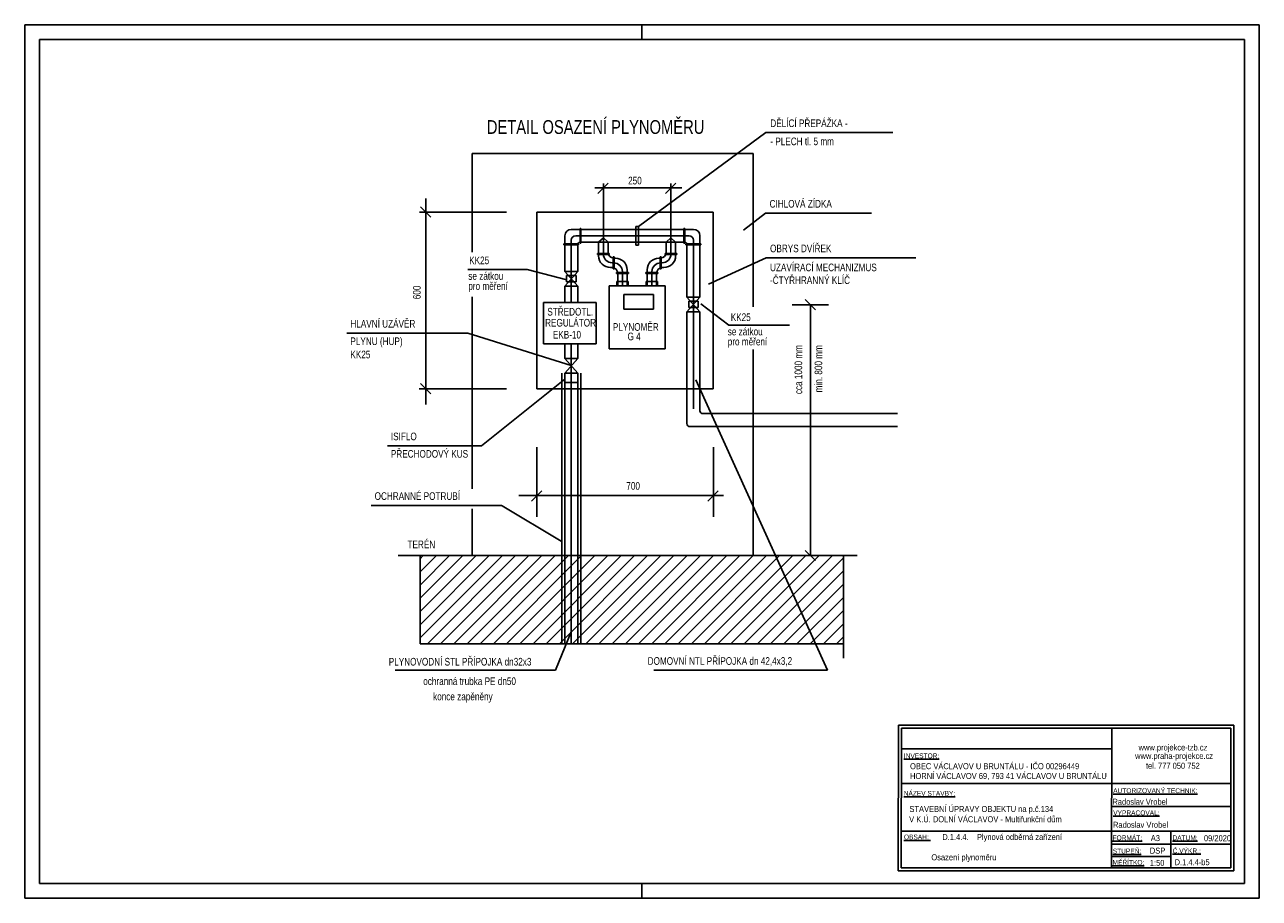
# Model space of a CAD drawing. Header units: millimetres. Extents: x 198383 to 706415, y -768832 to -310514.
# Tile 26 of 40: x 337441 to 358441, y -451451 to -436601. Entities that reach past the tile are written whole.
import ezdxf

# ---------------------------------------------------------------- set-up
doc = ezdxf.new("R2010")
doc.units = ezdxf.units.MM
doc.layers.add('rez', color=251, linetype='Continuous')
doc.layers.add('ZTI-DSP-formaty', color=102, linetype='Continuous', lineweight=25)
doc.layers.add('ZTI-DSP-Popis1', color=104, linetype='Continuous', lineweight=25)
doc.styles.add('Arial N', font='ARIALN.TTF')
doc.styles.get("Standard").update_dxf_attribs({"font": 'ic-simplex.shx', "width": 0.8})

# ---------------------------------------------------------------- blocks, each defined once
blk = doc.blocks.new('FORM_A3')
for p, q in [((-42, 29.7), (-42, 0)), ((0, 29.7), (-42, 29.7)), ((-21, 29.7), (-21, 29.2)), ((0, 0), (0, 29.7)), ((-41.5, 29.2), (-41.5, 0.5)), ((-0.5, 29.2), (-41.5, 29.2)), ((-0.5, 0.5), (-0.5, 29.2)), ((-41.5, 0.5), (-0.5, 0.5)), ((-21, 0), (-21, 0.5)), ((-42, 0), (0, 0))]:
    blk.add_line(p, q)

msp = doc.modelspace()

# ---------------------------------------------------------------- linework, layer by layer
at = {"layer": 'rez'}
for p, q in [((349829.204, -438789.07), (345050.087, -438789.07)), ((345050.087, -438789.07), (345050.087, -440467.122)), ((349829.204, -441398.748), (349829.204, -438789.07)), ((346888.075, -440064.735), (346888.075, -440316.56)), ((346888.075, -440064.735), (346903.075, -440064.735)), ((346903.075, -440064.735), (346903.075, -440316.56)), ((347833.699, -440029.169), (347833.699, -440349.169)), ((347883.699, -440029.169), (347833.699, -440029.169)), ((347833.699, -440079.169), (347883.699, -440079.169)), ((347883.699, -440029.169), (347883.699, -440349.169)), ((348652.176, -440064.735), (348652.176, -440316.56)), ((348652.176, -440064.735), (348667.176, -440064.735)), ((348667.176, -440064.735), (348667.176, -440316.56)), ((346609.992, -440325.929), (346861.816, -440325.929)), ((346609.992, -440340.929), (346609.992, -440325.929)), ((346609.992, -440340.929), (346861.816, -440340.929)), ((346738.577, -440264.169), (346738.577, -441323.883)), ((348741.153, -440189.169), (346813.577, -440189.169)), ((346861.816, -440340.929), (346861.816, -440325.929)), ((346888.075, -440316.56), (346903.075, -440316.56)), ((347283.699, -440224.978), (347203.699, -440299.169)), ((347283.699, -440189.169), (347283.699, -440510.366)), ((347363.699, -440299.169), (347283.699, -440224.978)), ((347833.699, -440299.169), (347883.699, -440299.169)), ((347883.699, -440349.169), (347833.699, -440349.169)), ((348353.699, -440299.169), (348433.699, -440224.978)), ((348433.699, -440189.169), (348433.699, -440496.825)), ((348433.699, -440224.978), (348513.699, -440299.169)), ((348652.176, -440316.56), (348667.176, -440316.56)), ((348687.568, -440340.929), (348687.568, -440325.929)), ((348687.568, -440325.929), (348939.393, -440325.929)), ((348687.568, -440340.929), (348939.393, -440340.929)), ((348816.153, -440264.169), (348816.153, -443128.841)), ((348939.393, -440340.929), (348939.393, -440325.929)), ((347183.699, -440492.371), (347183.699, -440507.371)), ((347383.699, -440492.371), (347183.699, -440492.371)), ((347383.699, -440507.371), (347183.699, -440507.371)), ((347383.699, -440492.371), (347383.699, -440507.371)), ((347451.785, -440548.646), (347451.785, -440748.646)), ((347466.785, -440548.646), (347451.785, -440548.646)), ((347466.785, -440548.646), (347466.785, -440748.646)), ((348250.614, -440548.646), (348250.614, -440748.646)), ((348250.614, -440548.646), (348265.614, -440548.646)), ((348265.614, -440548.646), (348265.614, -440748.646)), ((348333.699, -440492.371), (348533.699, -440492.371)), ((348333.699, -440492.371), (348333.699, -440507.371)), ((348333.699, -440507.371), (348533.699, -440507.371)), ((348533.699, -440492.371), (348533.699, -440507.371)), ((347458.699, -440648.646), (347433.699, -440648.646)), ((347466.785, -440748.646), (347451.785, -440748.646)), ((348250.614, -440748.646), (348265.614, -440748.646)), ((348258.699, -440648.646), (348283.699, -440648.646)), ((347508.699, -440813.85), (347508.699, -440828.85)), ((347708.699, -440813.85), (347508.699, -440813.85)), ((347708.699, -440828.85), (347508.699, -440828.85)), ((347513.699, -440963.646), (347513.699, -441038.646)), ((347513.699, -440963.646), (347703.699, -440963.646)), ((347608.699, -440798.646), (347608.699, -441038.646)), ((347703.699, -440963.646), (347703.699, -441038.646)), ((347708.699, -440813.85), (347708.699, -440828.85)), ((348008.699, -440813.85), (348208.699, -440813.85)), ((348008.699, -440813.85), (348008.699, -440828.85)), ((348008.699, -440828.85), (348208.699, -440828.85)), ((348203.699, -440963.646), (348013.699, -440963.646)), ((348013.699, -440963.646), (348013.699, -441038.646)), ((348108.699, -440798.646), (348108.699, -441038.646)), ((348203.699, -440963.646), (348203.699, -441038.646)), ((348208.699, -440813.85), (348208.699, -440828.85)), ((345050.087, -441224.457), (345050.087, -444489.195)), ((346738.577, -442023.883), (346738.577, -447125.939)), ((349829.204, -445625.939), (349829.204, -442123.112)), ((346578.577, -442524.821), (346578.577, -447125.939)), ((346898.577, -442524.821), (346898.577, -447125.939)), ((348856.757, -442639.142), (351096.175, -447573.811)), ((343334.597, -444771.666), (345540.502, -444771.666)), ((345561.057, -444777.351), (346568.386, -445380.755)), ((345050.087, -444831.01), (345050.087, -445625.939)), ((350891.529, -445710.59), (350717.007, -445536.067)), ((343795.479, -445625.939), (351599.835, -445625.939)), ((344167.76, -446800.239), (345342.061, -445625.939)), ((344167.76, -445677.707), (344219.529, -445625.939)), ((344167.76, -445902.214), (344444.035, -445625.939)), ((344167.76, -445625.939), (344167.76, -447125.939)), ((344167.76, -446575.733), (345117.554, -445625.939)), ((344167.76, -446351.227), (344893.048, -445625.939)), ((344167.76, -446126.72), (344668.542, -445625.939)), ((344167.76, -447024.746), (345566.567, -445625.939)), ((344291.074, -447125.939), (345791.074, -445625.939)), ((344515.58, -447125.939), (346015.58, -445625.939)), ((344740.086, -447125.939), (346240.086, -445625.939)), ((344964.593, -447125.939), (346464.593, -445625.939)), ((345189.099, -447125.939), (346689.099, -445625.939)), ((345413.606, -447125.939), (346913.606, -445625.939)), ((345638.112, -447125.939), (347138.112, -445625.939)), ((345862.618, -447125.939), (347362.618, -445625.939)), ((346087.125, -447125.939), (347587.125, -445625.939)), ((346311.631, -447125.939), (347811.631, -445625.939)), ((346536.138, -447125.939), (348036.138, -445625.939)), ((346760.644, -447125.939), (348260.644, -445625.939)), ((346985.15, -447125.939), (348485.15, -445625.939)), ((347209.657, -447125.939), (348709.657, -445625.939)), ((347434.163, -447125.939), (348934.163, -445625.939)), ((347658.67, -447125.939), (349158.67, -445625.939)), ((347883.176, -447125.939), (349383.176, -445625.939)), ((348107.682, -447125.939), (349607.682, -445625.939)), ((348332.189, -447125.939), (349832.189, -445625.939)), ((348556.695, -447125.939), (350056.695, -445625.939)), ((348781.202, -447125.939), (350281.202, -445625.939)), ((349005.708, -447125.939), (350505.708, -445625.939)), ((349230.214, -447125.939), (350730.214, -445625.939)), ((349454.721, -447125.939), (350954.721, -445625.939)), ((349679.227, -447125.939), (351179.227, -445625.939)), ((349903.734, -447125.939), (351367.962, -445661.71)), ((351367.962, -445625.939), (351367.962, -447366.923)), ((350128.24, -447125.939), (351367.962, -445886.217)), ((350352.746, -447125.939), (351367.962, -446110.723)), ((350577.253, -447125.939), (351367.962, -446335.229)), ((350801.759, -447125.939), (351367.962, -446559.736)), ((351026.266, -447125.939), (351367.962, -446784.242)), ((346738.577, -446923.5), (346470.209, -447573.811)), ((351250.772, -447125.939), (351367.962, -447008.749)), ((344167.76, -447125.939), (351367.962, -447125.939)), ((343744.711, -447573.811), (346470.209, -447573.811)), ((348144.732, -447573.811), (351096.175, -447573.811))]:
    msp.add_line(p, q, dxfattribs=at)
at = {"layer": 'rez', "color": 4, "linetype": 'Continuous'}
for p, q in [((349153.645, -439789.07), (346153.645, -439789.07)), ((346153.645, -442789.07), (346153.645, -439789.07)), ((349153.645, -442789.07), (349153.645, -439789.07)), ((347833.699, -440079.169), (346738.577, -440079.169)), ((348816.153, -440079.169), (347883.699, -440079.169)), ((346628.577, -440189.169), (346628.577, -440794.807)), ((346848.577, -440339.169), (346848.577, -440794.807)), ((347833.699, -440299.169), (346888.577, -440299.169)), ((347203.699, -440299.169), (347203.699, -440504.964)), ((347203.699, -440344.679), (347203.699, -440528.646)), ((347363.699, -440299.169), (347363.699, -440468.646)), ((347363.699, -440344.679), (347363.699, -440468.646)), ((348666.153, -440299.169), (347883.699, -440299.169)), ((348353.699, -440299.169), (348353.699, -440468.72)), ((348513.699, -440299.169), (348513.699, -440528.646)), ((348706.153, -440339.169), (348706.153, -441230.547)), ((348926.153, -440189.169), (348926.153, -441230.547)), ((347488.699, -440568.646), (347463.699, -440568.646)), ((348228.699, -440568.646), (348253.699, -440568.646)), ((347428.699, -440728.646), (347403.699, -440728.646)), ((347688.699, -440768.646), (347688.699, -441038.646)), ((348028.699, -440768.646), (348028.699, -441038.646)), ((348288.699, -440728.646), (348313.699, -440728.646)), ((346628.577, -440794.807), (346848.577, -440794.807)), ((346848.577, -441044.807), (346628.577, -440794.807)), ((346848.577, -440794.807), (346628.577, -441044.807)), ((346657.775, -440866.118), (346657.775, -440973.497)), ((346657.775, -440866.118), (346819.378, -440866.118)), ((346657.775, -440973.497), (346819.378, -440973.497)), ((346819.378, -440866.118), (346819.378, -440973.497)), ((347528.699, -440828.646), (347528.699, -441038.646)), ((348188.699, -440828.646), (348188.699, -441038.646)), ((346628.577, -441044.807), (346848.577, -441044.807)), ((346628.577, -441044.807), (346628.577, -441323.883)), ((346848.577, -441044.807), (346848.577, -441323.883)), ((348333.699, -441038.646), (347383.699, -441038.646)), ((347383.699, -441038.646), (347383.699, -442108.646)), ((348333.699, -441038.646), (348333.699, -442108.646)), ((347161.924, -441323.883), (346264.893, -441323.883)), ((346264.893, -442023.883), (346264.893, -441323.883)), ((347161.924, -442023.883), (347161.924, -441323.883)), ((348926.153, -441230.547), (348706.153, -441480.547)), ((348706.153, -441230.547), (348926.153, -441230.547)), ((348926.153, -441480.547), (348706.153, -441230.547)), ((348735.351, -441301.858), (348735.351, -441409.237)), ((348735.351, -441301.858), (348896.955, -441301.858)), ((348735.351, -441409.237), (348896.955, -441409.237)), ((348896.955, -441301.858), (348896.955, -441409.237)), ((348706.153, -441480.547), (348926.153, -441480.547)), ((348706.153, -441480.547), (348706.153, -443382.317)), ((348926.153, -441480.547), (348926.153, -443162.317)), ((347161.924, -442023.883), (346264.893, -442023.883)), ((346628.577, -442023.883), (346628.577, -442274.821)), ((346848.577, -442023.883), (346848.577, -442274.821)), ((348333.699, -442108.646), (347383.699, -442108.646)), ((346628.577, -442274.821), (346848.577, -442274.821)), ((346848.577, -442274.821), (346628.577, -442524.821)), ((346848.577, -442524.821), (346628.577, -442274.821)), ((346628.577, -442524.821), (346628.577, -447125.939)), ((346628.577, -442524.821), (346848.577, -442524.821)), ((346848.577, -442524.821), (346848.577, -447125.939)), ((349153.645, -442789.07), (346153.645, -442789.07)), ((348976.153, -443212.317), (352284.678, -443212.317)), ((348756.153, -443432.317), (352284.678, -443432.317))]:
    msp.add_line(p, q, dxfattribs=at)
at = {"layer": 'rez', "linetype": 'Continuous'}
for p, q in [((347633.857, -441188.646), (347633.857, -441438.646)), ((348133.857, -441188.646), (347633.857, -441188.646)), ((348133.857, -441188.646), (348133.857, -441438.646)), ((348133.857, -441438.646), (347633.857, -441438.646))]:
    msp.add_line(p, q, dxfattribs=at)
at = {"layer": 'rez', "color": 7, "linetype": 'Continuous'}
for p, q in [((352301.482, -448509.458), (352299.866, -450985.138)), ((358009.584, -448509.458), (352301.482, -448509.458)), ((358007.969, -450985.138), (358009.584, -448509.458)), ((352352.447, -448560.423), (352350.831, -450934.172)), ((357958.619, -448560.423), (352352.447, -448560.423)), ((355928.813, -450934.172), (355930.429, -448560.423)), ((357957.003, -450934.172), (357958.619, -448560.423)), ((355930.429, -448910.345), (352352.447, -448910.346)), ((352350.831, -449500.958), (355928.813, -449500.958)), ((352350.831, -449500.958), (355928.813, -449500.958)), ((355928.813, -449500.958), (357957.003, -449500.958)), ((355928.813, -449890.009), (357957.003, -449890.009)), ((352350.831, -450311.915), (355928.813, -450311.915)), ((355928.813, -450311.915), (357957.003, -450311.915)), ((356937.699, -450934.172), (356937.699, -450311.915)), ((355928.813, -450533.122), (357957.003, -450533.122)), ((355928.813, -450741.948), (356937.699, -450741.948)), ((352299.866, -450985.138), (358007.969, -450985.138)), ((352350.831, -450934.172), (357957.003, -450934.172))]:
    msp.add_line(p, q, dxfattribs=at)
at = {"layer": 'rez', "color": 4, "linetype": 'Continuous'}
msp.add_lwpolyline([(346628.577, -442524.821), (346848.577, -442524.821), (346848.577, -442682.685), (346628.577, -442682.685)], close=True, dxfattribs=at)
at = {"layer": 'rez', "color": 4, "linetype": 'Continuous', "ltscale": 20}
for centre, radius, start, end in [((346738.577, -440189.169), 110, 90, 180), ((348816.153, -440189.169), 110, 0, 90), ((346888.577, -440339.169), 40, 90, 180), ((348666.153, -440339.169), 40, 0, 90), ((347403.699, -440528.646), 200, 180, 270), ((347463.699, -440468.646), 100, 180, 270), ((347488.699, -440768.646), 200, 0, 90), ((348228.699, -440768.646), 200, 90, 180), ((348253.699, -440468.646), 100, 270, 0), ((348313.699, -440528.646), 200, 270, 0), ((347428.699, -440828.646), 100, 0, 90), ((348288.699, -440828.646), 100, 90, 180)]:
    msp.add_arc(centre, radius, start, end, dxfattribs=at)
at = {"layer": 'rez', "ltscale": 20}
for centre, radius, start, end in [((346813.577, -440264.169), 75, 90, 180), ((348741.153, -440264.169), 75, 0, 90), ((347433.699, -440498.646), 150, 180, 270), ((348283.699, -440498.646), 150, 270, 0), ((347458.699, -440798.646), 150, 0, 90), ((348258.699, -440798.646), 150, 90, 180), ((345540.502, -444811.666), 40, 59.0778204, 90)]:
    msp.add_arc(centre, radius, start, end, dxfattribs=at)
at = {"layer": 'rez', "color": 4, "linetype": 'Continuous', "extrusion": (0, 0, -1)}
for centre in [(-348976.153, -443162.317), (-348756.153, -443382.317)]:
    msp.add_arc(centre, 50, 270, 0, dxfattribs=at)
at = {"layer": 'ZTI-DSP-Popis1', "color": 163}
for p, q in [((350047.017, -438433.585), (347883.699, -440029.169)), ((350047.017, -438433.585), (352205.784, -438433.585)), ((347190.693, -439470.036), (347365.216, -439295.513)), ((347283.699, -440189.169), (347283.699, -439298.675)), ((348340.693, -439470.036), (348515.216, -439295.513)), ((348433.699, -440189.169), (348433.699, -439298.675)), ((347139.004, -439376.472), (348618.539, -439376.472)), ((344347.56, -439873.721), (344173.038, -439699.198)), ((344262.749, -439552.914), (344262.749, -443055.168)), ((345635.835, -439789.07), (344158.728, -439789.07)), ((350041.299, -439802.941), (349665.274, -440093.952)), ((350041.299, -439802.941), (351843.036, -439802.941)), ((350054.739, -440562.018), (349071.15, -441010.46)), ((350054.739, -440562.018), (352596.489, -440562.018)), ((344979.568, -440764.583), (345989.146, -440764.583)), ((346662.072, -440940.035), (345989.146, -440764.583)), ((349417.236, -441709.098), (348942.471, -441347.83)), ((350497.232, -441361.022), (351113.836, -441361.022)), ((350891.529, -441445.673), (350717.007, -441271.15)), ((350806.719, -445625.939), (350806.719, -441361.022)), ((349417.236, -441709.098), (350448.324, -441709.098)), ((342922.316, -441843.052), (344978.253, -441843.052)), ((346738.577, -442394.132), (344978.253, -441843.052)), ((346628.577, -442625.271), (345208.271, -443757.612)), ((345635.835, -442789.07), (344148.325, -442789.07)), ((344347.56, -442873.721), (344173.038, -442699.198)), ((343611.002, -443757.612), (345208.271, -443757.612)), ((346153.645, -443779.455), (346153.645, -444965.272)), ((349156.747, -443779.455), (349156.747, -444965.272)), ((346060.081, -444698.106), (346234.604, -444523.584)), ((349063.183, -444698.106), (349237.706, -444523.584)), ((345846.271, -444604.543), (349329.844, -444604.543))]:
    msp.add_line(p, q, dxfattribs=at)

# ---------------------------------------------------------------- block references
at = {"layer": 'ZTI-DSP-formaty', "ltscale": 10, "xscale": 500, "yscale": 500, "zscale": 500, "rotation": 180}
msp.add_blockref('FORM_A3', (337441.064, -436600.746), dxfattribs=at)

# ---------------------------------------------------------------- texts
at = {"layer": 'rez', "style": 'Arial N'}
for s, height, p in [('www.praha-projekce.cz', 101.9304, (356328.286, -449081.18)), ('www.projekce-tzb.cz', 101.9304, (356387.61, -448937.976)), ('%%UINVESTOR:', 81.54432, (352395.138, -449069.896)), ('OBEC VÁCLAVOV U BRUNTÁLU - IČO 00296449', 101.9304, (352500.379, -449255.98)), ('tel. 777 050 752', 101.9304, (356512.821, -449248.719)), ('HORNÍ VÁCLAVOV 69, 793 41 VÁCLAVOV U BRUNTÁLU', 101.9304, (352500.266, -449422.551)), ('%%UNÁZEV STAVBY:', 81.54432, (352392.813, -449707.267)), ('%%UAUTORIZOVANÝ TECHNIK:', 81.54432, (355956.179, -449662.727)), ('Radoslav Vrobel', 101.9304, (355942.899, -449860.816)), ('V K.Ú. DOLNÍ VÁCLAVOV - Multifunkční dům', 101.9304, (352485.031, -450157.99)), ('STAVEBNÍ ÚPRAVY OBJEKTU na p.č.134', 101.9304, (352489.882, -449983.755)), ('%%UVYPRACOVAL:', 81.54432, (355956.179, -450039.533)), ('Radoslav Vrobel', 101.9304, (355952.842, -450252.57)), ('%%UOBSAH: ', 81.5443, (352396.537, -450449.794)), ('D.1.4.4.    Plynová odběrná zařízení', 101.9304, (353049.702, -450459.679)), ('%%UFORMÁT:', 81.5443, (355944.62, -450463.83)), ('A3', 101.9304, (356595.075, -450478.44)), ('%%UDATUM:', 81.5443, (356964.101, -450463.447)), ('09/2020', 101.9304, (357499.415, -450480.466)), ('%%USTUPEŇ:', 81.5443, (355949.171, -450688.346)), ('DSP', 101.9304, (356579.177, -450691.892)), ('%%UČ.VÝKR.:', 81.54432, (356967.116, -450685.506)), ('Osazení plynoměru', 101.9304, (352862.975, -450804.695)), ('%%UMĚŘÍTKO:', 81.54432, (355944.975, -450880.86)), ('1:50', 101.9304, (356579.177, -450900.718)), ('D.1.4.4-b5', 101.9304, (357000.526, -450888.02))]:
    msp.add_text(s, height=height, dxfattribs=at).set_placement(p)
at = {"layer": 'ZTI-DSP-Popis1', "width": 0.8}
for s, height, p in [('DETAIL OSAZENÍ PLYNOMĚRU', 234, (345301.754, -438456.77)), ('DĚLÍCÍ PŘEPÁŽKA - ', 130, (350123.817, -438340.562)), ('- PLECH tl. 5 mm', 130, (350123.817, -438649.211)), ('250', 130, (347704.561, -439315.427)), ('CIHLOVÁ ZÍDKA', 130, (350111.526, -439709.918)), ('OBRYS DVÍŘEK', 130, (350118.978, -440468.995)), ('KK25', 130, (345001.523, -440671.56)), ('se zátkou', 130, (344986.862, -440937.227)), ('UZAVÍRACÍ MECHANIZMUS', 130, (350118.978, -440791.487)), ('pro měření', 130, (344986.862, -441107.881)), ('-ČTYŘHRANNÝ KLÍČ', 130, (350118.978, -441008.425)), ('STŘEDOTL.', 130, (346330.782, -441544.627)), ('HLAVNÍ UZÁVĚR', 130, (342980.926, -441750.029)), ('REGULÁTOR', 130, (346292.962, -441732.009)), ('KK25', 130, (349450.688, -441637.585)), ('EKB-10', 130, (346424.649, -441935.278)), ('PLYNOMĚR', 130, (347445.359, -441803.921)), ('G 4', 130, (347695.108, -441964.872)), ('se zátkou', 130, (349399.373, -441881.742)), ('PLYNU (HUP)', 130, (342980.926, -442046.224)), ('pro měření', 130, (349399.373, -442052.396)), ('KK25', 130, (342980.926, -442271.78)), ('ISIFLO', 130, (343669.611, -443664.589)), ('PŘECHODOVÝ KUS', 130, (343669.611, -443960.784)), ('OCHRANNÉ POTRUBÍ', 130, (343393.206, -444678.643)), ('700', 130, (347674.437, -444505.582)), ('TERÉN', 130, (343952.158, -445499.275)), ('PLYNOVODNÍ STL PŘÍPOJKA dn32x3', 130, (343633.273, -447494.096)), ('DOMOVNÍ NTL PŘÍPOJKA dn 42,4x3,2', 130, (348037.409, -447481.948)), ('ochranná trubka PE dn50', 130, (344220.106, -447825.411)), ('konce zapěněny', 130, (344387.724, -448085.219))]:
    msp.add_text(s, height=height, dxfattribs=at).set_placement(p)
for s, p in [('600', (344175.866, -441267.394)), ('cca 1000 mm', (350665.938, -442880.64)), ('min. 800 mm', (351006.777, -442851.274))]:
    msp.add_text(s, height=130, rotation=90, dxfattribs=at).set_placement(p)

doc.saveas('drawing.dxf')
